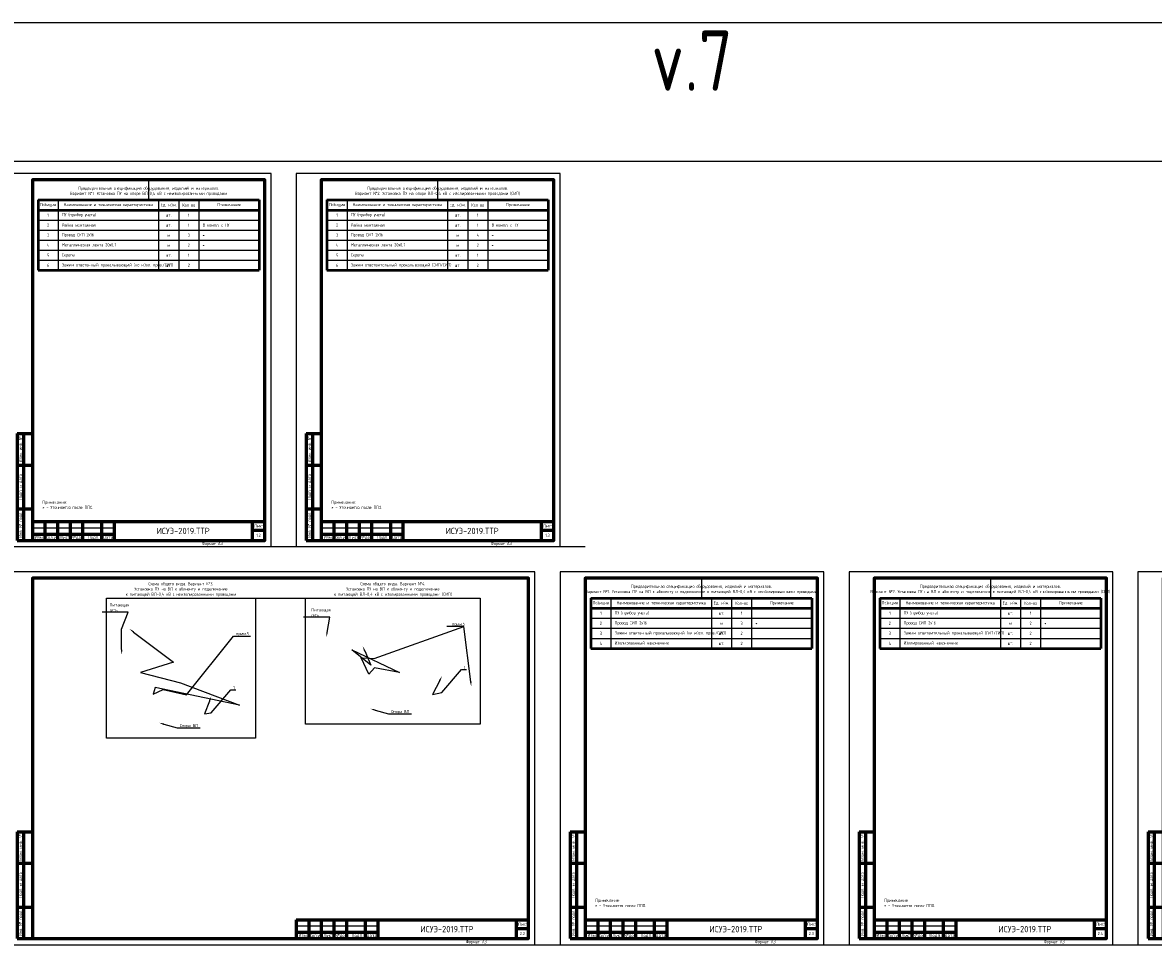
# Model space of a CAD drawing. Header units: millimetres. Extents: x -110 to 4101, y -10868 to 110.
# Tile 81 of 90: x 462 to 1362, y -634 to 110. Entities that reach past the tile are written whole.
import ezdxf
from ezdxf import colors
from ezdxf.entities.mleader import LeaderData, LeaderLine
from ezdxf.enums import TextEntityAlignment as Align
from ezdxf.math import Vec2, Vec3

# ---------------------------------------------------------------- set-up
doc = ezdxf.new("R2010")
doc.units = ezdxf.units.MM
doc.layers.add('01.Вспомогательный_слой', color=1, linetype='Continuous', plot=False)
doc.layers.add('Формат', color=7, linetype='Continuous', lineweight=25)
doc.layers.add('Формат @ 1', color=7, linetype='Continuous', lineweight=25)
doc.styles.add('Формат', font='isocpeur.ttf')
doc.styles.add('ЭП', font='GOST.TTF')
picture_1 = doc.add_image_def('image5.jpg', size_in_pixel=(723, 681))
picture_2 = doc.add_image_def('image6.jpg', size_in_pixel=(841, 607))

# ---------------------------------------------------------------- blocks, each defined once
blk = doc.blocks.new('*T51')
at = {"color": 0, "linetype": 'ByBlock', "lineweight": 50, "ltscale": 0.2, "transparency": 16777216}
for p, q in [((0, 0), (176, 0)), ((0, 0), (0, -56)), ((176, 0), (176, -56)), ((0, -8), (176, -8)), ((0, -56), (176, -56))]:
    blk.add_line(p, q, dxfattribs=at)
at = {"color": 0, "linetype": 'ByBlock', "ltscale": 0.2, "transparency": 16777216}
for p, q in [((16, 0), (16, -56)), ((96, 0), (96, -56)), ((112, 0), (112, -56)), ((128, 0), (128, -56)), ((0, -16), (176, -16)), ((0, -24), (176, -24)), ((0, -32), (176, -32)), ((0, -40), (128, -40)), ((0, -48), (128, -48))]:
    blk.add_line(p, q, dxfattribs=at)
at = {"color": 0, "linetype": 'ByBlock', "lineweight": -2, "ltscale": 0.2, "transparency": 16777216}
for p, q in [((128, -40), (176, -40)), ((128, -48), (176, -48))]:
    blk.add_line(p, q, dxfattribs=at)
at = {"color": 0, "ltscale": 0.2, "transparency": 16777216, "char_height": 2.5, "style": 'ЭП'}
for s, insert, width, attachment_point in [('{\\fGOST type A|b1|i0|c204|p34;Позиция}', (8, -4), 10, 5), ('{\\fGOST type A|b1|i0|c204|p34;Наименование и техническая характеристика}', (56, -4), 74, 5), ('{\\fGOST type A|b1|i0|c204|p34;Ед. изм.}', (104, -4), 10, 5), ('{\\fGOST type A|b1|i0|c204|p34;Кол-во}', (120, -4), 10, 5), ('{\\fGOST type A|b1|i0|c204|p34;Примечание}', (152, -4), 42, 5), ('1', (8, -12), 10, 5), ('ПУ (прибор учета)', (19, -12), 74, 4), ('шт.', (104, -12), 10, 5), ('1', (120, -12), 10, 5), ('3', (8, -28), 10, 5), ('2', (8, -20), 10, 5), ('Рейка монтажная', (19, -20), 74, 4), ('Провод СИП 2х16', (19, -28), 74, 4), ('шт.', (104, -20), 10, 5), ('3', (120, -28), 10, 5), ('1', (120, -20), 10, 5), ('*', (131, -28), 42, 4), ('В компл. с ПУ', (131, -20), 42, 4), ('4', (8, -36), 10, 5), ('Металлическая лента 20х0,7', (19, -36), 74, 4), ('м', (104, -28), 10, 5), ('м', (104, -36), 10, 5), ('2', (120, -36), 10, 5), ('*', (131, -36), 42, 4), ('5', (8, -44), 10, 5), ('Скрепа', (19, -44), 74, 4), ('шт.', (104, -44), 10, 5), ('1', (120, -44), 10, 5), ('6', (8, -52), 10, 5), ('Зажим ответв-ный прокалывающий (не изол. пров./СИП)', (19, -52), 74, 4), ('шт.', (104, -52), 10, 5), ('2', (120, -52), 10, 5)]:
    blk.add_mtext(s, dxfattribs=dict(at, insert=insert, width=width, attachment_point=attachment_point))
blk = doc.blocks.new('*U77')
at = {"layer": 'Формат', "color": 7, "linetype": 'Continuous', "lineweight": 60}
for p, q in [((8, 85), (20, 85)), ((8, 85), (8, 0)), ((13, 85), (13, 0)), ((8, 60), (20, 60)), ((8, 25), (20, 25)), ((20, 15), (205, 15)), ((20, 15), (20, 0)), ((30, 15), (30, 0)), ((40, 15), (40, 0)), ((50, 15), (50, 0)), ((60, 15), (60, 0)), ((75, 15), (75, 0)), ((85, 15), (85, 0)), ((195, 15), (195, 0)), ((8, 0), (20, 0)), ((20, 5), (85, 5)), ((195, 8), (205, 8))]:
    blk.add_line(p, q, dxfattribs=at)
at = {"layer": 'Формат', "color": 7, "linetype": 'Continuous', "lineweight": 25}
blk.add_line((20, 10), (85, 10), dxfattribs=at)
blk.add_lwpolyline([(0, -5), (210, -5), (210, 292), (0, 292)], close=True, dxfattribs=at)
at = {"layer": 'Формат', "color": 7, "linetype": 'Continuous', "lineweight": 60}
blk.add_lwpolyline([(20, 0), (205, 0), (205, 287), (20, 287)], close=True, dxfattribs=at)
at = {"layer": 'Формат', "color": 7, "linetype": 'Continuous', "lineweight": 25, "style": 'ЭП'}
for s, p in [('Взам. инв. №', (10.5, 72.5)), ('Подп. и дата', (10.5, 42.5)), ('Инв. № подл.', (10.5, 12.5))]:
    blk.add_text(s, height=2.5, rotation=90, dxfattribs=at).set_placement(p, align=Align.MIDDLE_CENTER)
at = {"layer": 'Формат', "color": 7, "linetype": 'Continuous', "lineweight": 25, "style": 'Формат'}
for s, p in [('Лист', (196.38, 10.25)), ('Изм.', (21.81, 1.25)), ('Лист', (41.54, 1.25)), ('№док.', (50.89, 1.25)), ('Подп.', (63.99, 1.25)), ('Дата', (75.95, 1.25))]:
    blk.add_text(s, height=2.5, dxfattribs=at).set_placement(p)
at = {"layer": 'Формат', "color": 7, "linetype": 'Continuous', "lineweight": 25, "style": 'Формат', "width": 0.9}
blk.add_text('Кол.уч.', height=2.5, dxfattribs=at).set_placement((30.38, 1.25))
at = {"layer": 'Формат', "color": 7, "linetype": 'Continuous', "lineweight": 25, "style": 'ЭП', "flags": 8}
blk.add_attdef('N_ИНВ', text='', height=2.5, rotation=90, dxfattribs=at).set_placement((16.5, 12.5), align=Align.MIDDLE_CENTER)
for tag, height, p in [('ОБОЗНАЧЕНИЕ', 5, (140, 7.5)), ('Лист', 2.5, (200, 4))]:
    blk.add_attdef(tag, text='', height=height, dxfattribs=at).set_placement(p, align=Align.MIDDLE_CENTER)
for tag, p in [('изм.№', (21, 7.5)), ('изм.уч.', (31, 7.5)), ('изм.лист', (41, 7.5)), ('изм.№_док.', (50.5, 7.5)), ('изм_дата', (76, 7.5)), ('ФОРМ.ЛИСТА', (155, -2.5))]:
    blk.add_attdef(tag, text='', height=2.5, dxfattribs=at).set_placement(p, align=Align.MIDDLE_LEFT)
blk = doc.blocks.new('*T52')
at = {"color": 0, "linetype": 'ByBlock', "lineweight": 50, "ltscale": 0.2, "transparency": 16777216}
for p, q in [((0, 0), (176, 0)), ((0, 0), (0, -40)), ((176, 0), (176, -40)), ((0, -8), (176, -8)), ((0, -40), (176, -40))]:
    blk.add_line(p, q, dxfattribs=at)
at = {"color": 0, "linetype": 'ByBlock', "ltscale": 0.2, "transparency": 16777216}
for p, q in [((16, 0), (16, -40)), ((96, 0), (96, -40)), ((112, 0), (112, -40)), ((128, 0), (128, -40)), ((0, -16), (176, -16)), ((0, -24), (16, -24)), ((96, -24), (176, -24))]:
    blk.add_line(p, q, dxfattribs=at)
at = {"color": 0, "linetype": 'ByBlock', "lineweight": -2, "ltscale": 0.2, "transparency": 16777216}
for p, q in [((16, -24), (96, -24)), ((0, -32), (176, -32))]:
    blk.add_line(p, q, dxfattribs=at)
at = {"color": 0, "ltscale": 0.2, "transparency": 16777216, "char_height": 2.5, "style": 'ЭП'}
for s, insert, width, attachment_point in [('{\\fGOST type A|b1|i0|c204|p34;Позиция}', (8, -4), 10, 5), ('{\\fGOST type A|b1|i0|c204|p34;Наименование и техническая характеристика}', (56, -4), 74, 5), ('{\\fGOST type A|b1|i0|c204|p34;Ед. изм.}', (104, -4), 10, 5), ('{\\fGOST type A|b1|i0|c204|p34;Кол-во}', (120, -4), 10, 5), ('{\\fGOST type A|b1|i0|c204|p34;Примечание}', (152, -4), 42, 5), ('1', (8, -12), 10, 5), ('ПУ (прибор учета)', (19, -12), 74, 4), ('шт.', (104, -12), 10, 5), ('1', (120, -12), 10, 5), ('3', (8, -28), 10, 5), ('2', (8, -20), 10, 5), ('Зажим ответв-ный прокалывающий (не изол. пров./СИП)', (19, -28), 74, 4), ('Провод СИП 2х16', (19, -20), 74, 4), ('м', (104, -20), 10, 5), ('3', (120, -20), 10, 5), ('2', (120, -28), 10, 5), ('*', (131, -20), 42, 4), ('4', (8, -36), 10, 5), ('Изолированный наконечник', (19, -36), 74, 4), ('шт.', (104, -28), 10, 5), ('шт.', (104, -36), 10, 5), ('2', (120, -36), 10, 5)]:
    blk.add_mtext(s, dxfattribs=dict(at, insert=insert, width=width, attachment_point=attachment_point))
blk = doc.blocks.new('*U76')
at = {"layer": 'Формат', "color": 7, "linetype": 'Continuous', "lineweight": 60}
for p, q in [((-202, 85), (-190, 85)), ((-202, 85), (-202, 0)), ((-197, 85), (-197, 0)), ((-202, 60), (-190, 60)), ((-202, 25), (-190, 25)), ((20, 15), (205, 15)), ((20, 15), (20, 0)), ((30, 15), (30, 0)), ((40, 15), (40, 0)), ((50, 15), (50, 0)), ((60, 15), (60, 0)), ((75, 15), (75, 0)), ((85, 15), (85, 0)), ((195, 15), (195, 0)), ((-202, 0), (-190, 0)), ((20, 5), (85, 5)), ((195, 8), (205, 8))]:
    blk.add_line(p, q, dxfattribs=at)
at = {"layer": 'Формат', "color": 7, "linetype": 'Continuous', "lineweight": 25}
blk.add_line((20, 10), (85, 10), dxfattribs=at)
blk.add_lwpolyline([(-210, -5), (210, -5), (210, 292), (-210, 292)], close=True, dxfattribs=at)
at = {"layer": 'Формат', "color": 7, "linetype": 'Continuous', "lineweight": 60}
blk.add_lwpolyline([(-190, 0), (205, 0), (205, 287), (-190, 287)], close=True, dxfattribs=at)
at = {"layer": 'Формат', "color": 7, "linetype": 'Continuous', "lineweight": 25, "style": 'ЭП'}
for s, p in [('Взам. инв. №', (-199.5, 72.5)), ('Подп. и дата', (-199.5, 42.5)), ('Инв. № подл.', (-199.5, 12.5))]:
    blk.add_text(s, height=2.5, rotation=90, dxfattribs=at).set_placement(p, align=Align.MIDDLE_CENTER)
at = {"layer": 'Формат', "color": 7, "linetype": 'Continuous', "lineweight": 25, "style": 'Формат'}
for s, p in [('Лист', (196.38, 10.25)), ('Изм.', (21.81, 1.25)), ('Лист', (41.54, 1.25)), ('№док.', (50.89, 1.25)), ('Подп.', (63.99, 1.25)), ('Дата', (75.95, 1.25))]:
    blk.add_text(s, height=2.5, dxfattribs=at).set_placement(p)
at = {"layer": 'Формат', "color": 7, "linetype": 'Continuous', "lineweight": 25, "style": 'Формат', "width": 0.9}
blk.add_text('Кол.уч.', height=2.5, dxfattribs=at).set_placement((30.38, 1.25))
at = {"layer": 'Формат', "color": 7, "linetype": 'Continuous', "lineweight": 25, "style": 'ЭП', "flags": 8}
blk.add_attdef('N_ИНВ', text='', height=2.5, rotation=90, dxfattribs=at).set_placement((-193.5, 12.5), align=Align.MIDDLE_CENTER)
for tag, height, p in [('ОБОЗНАЧЕНИЕ', 5, (140, 7.5)), ('Лист', 2.5, (200, 4))]:
    blk.add_attdef(tag, text='', height=height, dxfattribs=at).set_placement(p, align=Align.MIDDLE_CENTER)
for tag, p in [('изм.№', (21, 7.5)), ('изм.уч.', (31, 7.5)), ('изм.лист', (41, 7.5)), ('изм.№_док.', (50.5, 7.5)), ('изм_дата', (76, 7.5)), ('ФОРМ.ЛИСТА', (155, -2.5))]:
    blk.add_attdef(tag, text='', height=2.5, dxfattribs=at).set_placement(p, align=Align.MIDDLE_LEFT)
blk = doc.blocks.new('*T79')
at = {"color": 0, "linetype": 'ByBlock', "lineweight": 50, "ltscale": 0.2, "transparency": 16777216}
for p, q in [((0, 0), (176, 0)), ((0, 0), (0, -56)), ((176, 0), (176, -56)), ((0, -8), (176, -8)), ((0, -56), (176, -56))]:
    blk.add_line(p, q, dxfattribs=at)
at = {"color": 0, "linetype": 'ByBlock', "ltscale": 0.2, "transparency": 16777216}
for p, q in [((16, 0), (16, -56)), ((96, 0), (96, -56)), ((112, 0), (112, -56)), ((128, 0), (128, -56)), ((0, -16), (176, -16)), ((0, -24), (176, -24)), ((0, -32), (176, -32)), ((0, -40), (128, -40)), ((0, -48), (128, -48))]:
    blk.add_line(p, q, dxfattribs=at)
at = {"color": 0, "linetype": 'ByBlock', "lineweight": -2, "ltscale": 0.2, "transparency": 16777216}
for p, q in [((128, -40), (176, -40)), ((128, -48), (176, -48))]:
    blk.add_line(p, q, dxfattribs=at)
at = {"color": 0, "ltscale": 0.2, "transparency": 16777216, "char_height": 2.5, "style": 'ЭП'}
for s, insert, width, attachment_point in [('{\\fGOST type A|b1|i0|c204|p34;Позиция}', (8, -4), 10, 5), ('{\\fGOST type A|b1|i0|c204|p34;Наименование и техническая характеристика}', (56, -4), 74, 5), ('{\\fGOST type A|b1|i0|c204|p34;Ед. изм.}', (104, -4), 10, 5), ('{\\fGOST type A|b1|i0|c204|p34;Кол-во}', (120, -4), 10, 5), ('{\\fGOST type A|b1|i0|c204|p34;Примечание}', (152, -4), 42, 5), ('1', (8, -12), 10, 5), ('ПУ (прибор учета)', (19, -12), 74, 4), ('шт.', (104, -12), 10, 5), ('1', (120, -12), 10, 5), ('3', (8, -28), 10, 5), ('2', (8, -20), 10, 5), ('Рейка монтажная', (19, -20), 74, 4), ('{\\C256;Провод СИП 2х16}', (19, -28), 74, 4), ('шт.', (104, -20), 10, 5), ('4', (120, -28), 10, 5), ('1', (120, -20), 10, 5), ('*', (131, -28), 42, 4), ('В компл. с ПУ', (131, -20), 42, 4), ('4', (8, -36), 10, 5), ('Металлическая лента 20х0,7', (19, -36), 74, 4), ('м', (104, -28), 10, 5), ('м', (104, -36), 10, 5), ('2', (120, -36), 10, 5), ('*', (131, -36), 42, 4), ('5', (8, -44), 10, 5), ('Скрепа', (19, -44), 74, 4), ('шт.', (104, -44), 10, 5), ('1', (120, -44), 10, 5), ('6', (8, -52), 10, 5), ('Зажим ответвительный прокалывающий (СИП/СИП)', (19, -52), 74, 4), ('шт.', (104, -52), 10, 5), ('2', (120, -52), 10, 5)]:
    blk.add_mtext(s, dxfattribs=dict(at, insert=insert, width=width, attachment_point=attachment_point))
blk = doc.blocks.new('*T80')
at = {"color": 0, "linetype": 'ByBlock', "lineweight": 50, "ltscale": 0.2, "transparency": 16777216}
for p, q in [((0, 0), (176, 0)), ((0, 0), (0, -40)), ((176, 0), (176, -40)), ((0, -8), (176, -8)), ((0, -40), (176, -40))]:
    blk.add_line(p, q, dxfattribs=at)
at = {"color": 0, "linetype": 'ByBlock', "ltscale": 0.2, "transparency": 16777216}
for p, q in [((16, 0), (16, -40)), ((96, 0), (96, -40)), ((112, 0), (112, -40)), ((128, 0), (128, -40)), ((0, -16), (176, -16)), ((0, -24), (16, -24)), ((96, -24), (176, -24))]:
    blk.add_line(p, q, dxfattribs=at)
at = {"color": 0, "linetype": 'ByBlock', "lineweight": -2, "ltscale": 0.2, "transparency": 16777216}
for p, q in [((16, -24), (96, -24)), ((0, -32), (176, -32))]:
    blk.add_line(p, q, dxfattribs=at)
at = {"color": 0, "ltscale": 0.2, "transparency": 16777216, "char_height": 2.5, "style": 'ЭП'}
for s, insert, width, attachment_point in [('{\\fGOST type A|b1|i0|c204|p34;Позиция}', (8, -4), 10, 5), ('{\\fGOST type A|b1|i0|c204|p34;Наименование и техническая характеристика}', (56, -4), 74, 5), ('{\\fGOST type A|b1|i0|c204|p34;Ед. изм.}', (104, -4), 10, 5), ('{\\fGOST type A|b1|i0|c204|p34;Кол-во}', (120, -4), 10, 5), ('{\\fGOST type A|b1|i0|c204|p34;Примечание}', (152, -4), 42, 5), ('1', (8, -12), 10, 5), ('ПУ (прибор учета)', (19, -12), 74, 4), ('шт.', (104, -12), 10, 5), ('1', (120, -12), 10, 5), ('3', (8, -28), 10, 5), ('2', (8, -20), 10, 5), ('Зажим ответвительный прокалывающий (СИП/СИП)', (19, -28), 74, 4), ('Провод СИП 2х16', (19, -20), 74, 4), ('м', (104, -20), 10, 5), ('2', (120, -20), 10, 5), ('2', (120, -28), 10, 5), ('*', (131, -20), 42, 4), ('4', (8, -36), 10, 5), ('Изолированный наконечник', (19, -36), 74, 4), ('шт.', (104, -28), 10, 5), ('шт.', (104, -36), 10, 5), ('2', (120, -36), 10, 5)]:
    blk.add_mtext(s, dxfattribs=dict(at, insert=insert, width=width, attachment_point=attachment_point))

msp = doc.modelspace()

# ---------------------------------------------------------------- linework, layer by layer
at = {"ltscale": 0.2}
msp.add_lwpolyline([(-110, -10868), (2120, -10868), (2120, 110), (-110, 110)], close=True, dxfattribs=at)
at = {"layer": '01.Вспомогательный_слой', "ltscale": 0.2}
msp.add_lwpolyline([(0, 0), (2040, 0), (2040, -10788), (0, -10788)], close=True, dxfattribs=at)
for points in [[(562.5, -15), (562.5, -31)], [(792.5, -15), (792.5, -31)], [(1002.5, -332), (1002.5, -348)], [(1232.5, -332), (1232.5, -348)]]:
    msp.add_lwpolyline(points, dxfattribs=at)
at = {"layer": '01.Вспомогательный_слой'}
for points in [[(660, -307), (680, -307)], [(890, -307), (910, -307)], [(647.5, -348), (687.5, -348)], [(870, -624), (890, -624)], [(1100, -624), (1120, -624)], [(1330, -624), (1350, -624)]]:
    msp.add_lwpolyline(points, dxfattribs=at)

# ---------------------------------------------------------------- block references
for name, p in [('*T51', (474.5, -31)), ('*T79', (704.5, -31)), ('*T52', (914.5, -348)), ('*T80', (1144.5, -348))]:
    msp.add_blockref(name, p)
at = {"layer": 'Формат @ 1', "ltscale": 0.7}
for p, values in [((450, -302), {'ОБОЗНАЧЕНИЕ': 'ИСУЭ-2019.ТТР', 'Лист': '1.2', 'ФОРМ.ЛИСТА': 'Формат А3'}), ((680, -302), {'ОБОЗНАЧЕНИЕ': 'ИСУЭ-2019.ТТР', 'Лист': '1.3', 'ФОРМ.ЛИСТА': 'Формат А3'}), ((890, -619), {'ОБОЗНАЧЕНИЕ': 'ИСУЭ-2019.ТТР', 'Лист': '2.3', 'ФОРМ.ЛИСТА': 'Формат А3'}), ((1120, -619), {'ОБОЗНАЧЕНИЕ': 'ИСУЭ-2019.ТТР', 'Лист': '2.4', 'ФОРМ.ЛИСТА': 'Формат А3'}), ((1350, -619), {'ОБОЗНАЧЕНИЕ': 'ИСУЭ-2019.ТТР', 'Лист': '2.5', 'ФОРМ.ЛИСТА': 'Формат А3'})]:
    msp.add_blockref('*U77', p, dxfattribs=at).add_auto_attribs(values)
at = {"layer": 'Формат @ 1', "color": 0, "ltscale": 0.7}
msp.add_blockref('*U76', (660, -619), dxfattribs=at).add_auto_attribs({'ОБОЗНАЧЕНИЕ': 'ИСУЭ-2019.ТТР', 'Лист': '2.2', 'ФОРМ.ЛИСТА': 'Формат А3'})

# ---------------------------------------------------------------- texts
at = {"style": 'ЭП'}
for s, insert, char_height, width, attachment_point in [('v.7', (995, 80), 48, 8, 5), ('Предварительная спецификация оборудования, изделий и материалов.\\PВариант №1. Установка ПУ на опоре ВЛ-0,4 кВ с неизолированными проводами', (562.5, -24), 2.5, 176, 5), ('Предварительная спецификация оборудования, изделий и материалов.\\PВариант №2. Установка ПУ на опоре ВЛ-0,4 кВ с изолированными проводами (СИП)', (792.5, -24), 2.5, 176, 5), ('Примечание:\\P* - Уточняется после ППО.', (478, -277), 2.5, 169, 7), ('Примечание:\\P* - Уточняется после ППО.', (708, -277), 2.5, 169, 7), ('Схема общего вида. Вариант №3.\\PУстановка ПУ на ВЛ к абоненту и подключение ^Jк питающей ВЛ-0,4 кВ с неизолированными проводами', (588.261, -341), 2.5, 121.49667, 5), ('Схема общего вида. Вариант №4.\\PУстановка ПУ на ВЛ к абоненту и подключение ^Jк питающей ВЛ-0,4 кВ с изолированными проводами (СИП)', (756.968, -341), 2.5, 128.69333, 5), ('Предварительная спецификация оборудования, изделий и материалов.\\PВариант №1. Установка ПУ на ВЛ к абоненту и подключение к питающей ВЛ-0,4 кВ с неизолированными проводами', (1002.5, -341), 2.5, 176, 5), ('Предварительная спецификация оборудования, изделий и материалов.\\PВариант №2. Установка ПУ на ВЛ к абоненту и подключение к питающей ВЛ-0,4 кВ с изолированными проводами (СИП)', (1232.5, -341), 2.5, 176, 5), ('Примечание:\\P* - Уточняется после ППО.', (918, -594), 2.5, 169, 7), ('Примечание:\\P* - Уточняется после ППО.', (1148, -594), 2.5, 169, 7)]:
    msp.add_mtext(s, dxfattribs=dict(at, insert=insert, char_height=char_height, width=width, attachment_point=attachment_point))

# ---------------------------------------------------------------- pictures from other files: only their frames are drawn
image = msp.add_image(picture_1, insert=(529.021, -459.596), size_in_units=(118.479, 111.596))
image.dxf.flags = 7
image = msp.add_image(picture_2, insert=(687.5, -448.278), size_in_units=(138.936, 100.278))
image.dxf.flags = 7

# ---------------------------------------------------------------- leaders
at = {"color": 250}
ml = msp.add_multileader_mtext('Standard', dxfattribs=at)
ml.set_content('Питающая ^Jсеть', color=250, style='ЭП')
ml.set_leader_properties()
ml.build(insert=Vec2(0, 0))
ml.multileader.update_dxf_attribs({"text_left_attachment_type": 5, "text_right_attachment_type": 5, "dogleg_length": 0})
ctx = ml.context
ctx.base_point, ctx.char_height, ctx.plane_origin = Vec3(529.6, -359.203), 2.5, Vec3(667.98, -360.956)
ctx.left_attachment, ctx.right_attachment = 5, 5
notes = []
notes.append((ctx, [(0, (1, 1, 0), (546.277, -359.203), (-1, 0), 0, [(0, [(541.089, -393.002), (541.03, -372.778)], 0, [])])]))
ctx.mtext.insert, ctx.mtext.flow_direction = Vec3(531.6, -352.036), 5
ml = msp.add_multileader_mtext('Standard', dxfattribs=at)
ml.set_content('Питающая ^Jсеть', color=250, style='ЭП')
ml.set_leader_properties()
ml.build(insert=Vec2(0, 0))
ml.multileader.update_dxf_attribs({"text_left_attachment_type": 5, "text_right_attachment_type": 5, "dogleg_length": 0})
ctx = ml.context
ctx.base_point, ctx.char_height, ctx.plane_origin = Vec3(690, -363.256), 2.5, Vec3(789.057, -368.117)
ctx.left_attachment, ctx.right_attachment = 5, 5
notes.append((ctx, [(0, (1, 1, 0), (706.677, -363.256), (-1, 0), 0, [(0, [(703.888, -379.209)], 0, [])])]))
ctx.mtext.insert, ctx.mtext.flow_direction = Vec3(692, -356.089), 5
ml = msp.add_multileader_mtext('Standard', dxfattribs=at)
ml.set_content('прим.5', color=250, style='ЭП')
ml.set_leader_properties()
ml.build(insert=Vec2(0, 0))
ml.multileader.update_dxf_attribs({"text_left_attachment_type": 5, "text_right_attachment_type": 5, "dogleg_length": 0})
ctx = ml.context
ctx.base_point, ctx.char_height, ctx.plane_origin = Vec3(802.004, -370.601), 2.5, Vec3(795.944, -370.5)
ctx.left_attachment, ctx.right_attachment = 5, 5
notes.append((ctx, [(1, (1, 1, 0), (813.504, -370.601), (-1, 0), 0, [(8, [(732.989, -386.345), (739.516, -401.369), (724.15, -389.236), (762.18, -407.168), (742.382, -403.445), (737.709, -408.525), (731.59, -395.581), (742.024, -396.037)], 0, []), (4, [(819.397, -418.476)], 0, [])])]))
ctx.mtext.insert, ctx.mtext.flow_direction = Vec3(804.004, -367.388), 5
ml = msp.add_multileader_mtext('Standard', dxfattribs=at)
ml.set_content('прим.5', color=250, style='ЭП')
ml.set_leader_properties()
ml.build(insert=Vec2(0, 0))
ml.multileader.update_dxf_attribs({"text_left_attachment_type": 5, "text_right_attachment_type": 5, "dogleg_length": 0})
ctx = ml.context
ctx.base_point, ctx.char_height, ctx.plane_origin = Vec3(630.009, -378.152), 2.5, Vec3(623.949, -378.052)
ctx.left_attachment, ctx.right_attachment = 5, 5
notes.append((ctx, [(0, (1, 1, 0), (630.009, -378.152), (1, 0), 0, [(8, [(547.432, -372.542), (582.3, -398.947), (556.188, -407.203), (587.837, -415.282), (634.959, -433.116), (567.787, -419.255), (566.268, -424.396), (574.156, -420.724), (592.772, -424.934)], 0, [])])]))
ctx.mtext.insert, ctx.mtext.flow_direction = Vec3(632.009, -374.94), 5
ml = msp.add_multileader_mtext('Standard', dxfattribs=at)
ml.set_content('1', color=250, style='ЭП')
ml.set_leader_properties()
ml.build(insert=Vec2(0, 0))
ml.multileader.update_dxf_attribs({"text_left_attachment_type": 5, "text_right_attachment_type": 5, "dogleg_length": 0})
ctx = ml.context
ctx.base_point, ctx.char_height, ctx.plane_origin = Vec3(811.56, -404.911), 2.5, Vec3(809.8, -405.403)
ctx.left_attachment, ctx.right_attachment = 5, 5
notes.append((ctx, [(0, (1, 1, 0), (811.56, -404.911), (1, 0), 0, [(2, [(796.06, -410.067), (788.416, -424.617), (795.851, -423.115)], 0, [])])]))
ctx.mtext.insert, ctx.mtext.flow_direction = Vec3(813.56, -401.911), 5
ml = msp.add_multileader_mtext('Standard', dxfattribs=at)
ml.set_content('1', color=250, style='ЭП')
ml.set_leader_properties()
ml.build(insert=Vec2(0, 0))
ml.multileader.update_dxf_attribs({"text_left_attachment_type": 5, "text_right_attachment_type": 5, "dogleg_length": 0})
ctx = ml.context
ctx.base_point, ctx.char_height, ctx.plane_origin = Vec3(627.962, -421.014), 2.5, Vec3(626.202, -421.505)
ctx.left_attachment, ctx.right_attachment = 5, 5
notes.append((ctx, [(0, (1, 1, 0), (627.962, -421.014), (1, 0), 0, [(2, [(612.462, -426.169), (606.919, -440.043), (612.252, -439.217)], 0, [])])]))
ctx.mtext.insert, ctx.mtext.flow_direction = Vec3(629.962, -418.014), 5
ml = msp.add_multileader_mtext('Standard', dxfattribs=at)
ml.set_content('Опора ВЛ', color=250, style='ЭП')
ml.set_leader_properties()
ml.build(insert=Vec2(0, 0))
ml.multileader.update_dxf_attribs({"text_left_attachment_type": 5, "text_right_attachment_type": 5, "dogleg_length": 0})
ctx = ml.context
ctx.base_point, ctx.char_height, ctx.plane_origin = Vec3(753.499, -440.194), 2.5, Vec3(732.271, -427.212)
ctx.left_attachment, ctx.right_attachment = 5, 5
notes.append((ctx, [(0, (1, 1, 0), (753.499, -440.194), (1, 0), 0, [(0, [(739.115, -436.028)], 0, [])])]))
ctx.mtext.insert, ctx.mtext.flow_direction = Vec3(755.499, -436.982), 5
ml = msp.add_multileader_mtext('Standard', dxfattribs=at)
ml.set_content('Опора ВЛ', color=250, style='ЭП')
ml.set_leader_properties()
ml.build(insert=Vec2(0, 0))
ml.multileader.update_dxf_attribs({"text_left_attachment_type": 5, "text_right_attachment_type": 5, "dogleg_length": 0})
ctx = ml.context
ctx.base_point, ctx.char_height, ctx.plane_origin = Vec3(585.235, -451.37), 2.5, Vec3(564.008, -438.388)
ctx.left_attachment, ctx.right_attachment = 5, 5
notes.append((ctx, [(0, (1, 1, 0), (585.235, -451.37), (1, 0), 0, [(0, [(570.851, -447.203)], 0, [])])]))
ctx.mtext.insert, ctx.mtext.flow_direction = Vec3(587.235, -448.158), 5
for ctx, leaders in notes:
    for number, flags, end, landing, length, lines in leaders:
        leader = LeaderData()
        leader.index, (leader.has_last_leader_line, leader.has_dogleg_vector, leader.attachment_direction) = number, flags
        leader.last_leader_point, leader.dogleg_vector, leader.dogleg_length = Vec3(end), Vec3(landing), length
        for number, points, colour, breaks in lines:
            line = LeaderLine()
            line.index, line.vertices, line.color, line.breaks = number, Vec3.list(points), colors.encode_raw_color(colour), breaks
            leader.lines.append(line)
        ctx.leaders.append(leader)

doc.saveas('drawing.dxf')
